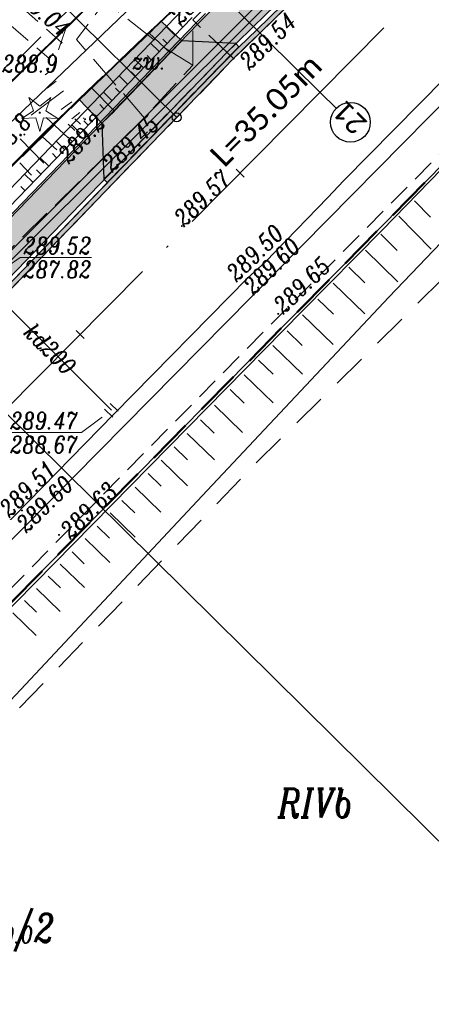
# Model space of a CAD drawing. Header units: metres. Extents: x -1 to 7476305, y 0 to 5497191.
# Tile 19 of 115: x 7474972 to 7474991, y 5496678 to 5496721. Entities that reach past the tile are written whole.
import ezdxf
from ezdxf.enums import TextEntityAlignment as Align

# ---------------------------------------------------------------- set-up
doc = ezdxf.new("R2010")
doc.units = ezdxf.units.M
for name, pattern in [('420-500', [1.5, 1, -0.5]), ('ACAD_ISO04W100', [30, 24, -3, 0, -3]), ('EGBO02-500', [2.5, 1.5, -1]), ('Krawedz', [0.75, 0.5, -0.25]), ('KTCR02-500', [1.5, 1, -0.5]), ('KTJZ01-500', [2, 1.5, -0.5])]:
    doc.linetypes.add(name, pattern=pattern)
for name, color, linetype, lineweight, true_color in [('BUBZ01_1', 7, 'Continuous', 5, 0x0a0909), ('EGBD03', 7, 'Continuous', 5, 0x0a0909), ('EGBK02', 7, 'Continuous', 5, 0x0a0909), ('EGBO02', 7, 'Continuous', 5, 0x0a0909), ('KTCR02', 7, 'Continuous', 5, 0x0a0909), ('KTJZ01', 7, 'Continuous', 5, 0x0a0909), ('KTKR01', 7, 'Continuous', 5, 0x0a0909), ('KTOK05_01', 7, 'Continuous', 5, 0x0a0909), ('OBOP01_01', 7, 'Continuous', 5, 0x0a0909), ('RTPW01', 7, 'Continuous', 5, 0x0a0909), ('RTPW02', 7, 'Continuous', 5, 0x0a0909), ('suepnn', 7, 'Continuous', 5, 0x0a0909), ('SUPG_01', 7, 'Continuous', 5, 0x0a0909), ('SUPK_01', 7, 'Continuous', 5, 0x0a0909), ('sutp', 7, 'Continuous', 5, 0x0a0909), ('SUUS05', 7, 'Continuous', 5, 0x0a0909), ('SUUS15_05_K', 7, 'Continuous', 5, 0x0a0909)]:
    doc.layers.add(name, color=color, linetype=linetype, lineweight=lineweight, true_color=true_color)
for name, color, linetype in [('C-DROGI-KORYTARZE', 7, 'Continuous'), ('C-DROGI-PRZEKROJE', 7, 'Continuous'), ('C-DROGI-SYTUACJA', 7, 'Continuous'), ('C-DROGI-SYTUACJA-ETYKIETY', 7, 'Continuous'), ('C-SIECI-RURY', 150, 'Continuous'), ('D_ naprawakonstrukcji', 7, 'Continuous'), ('D_Granice pasa drogowego', 30, '420-500'), ('d_gRANICE PODZIAŁOWE', 92, 'Continuous'), ('D_Grupa punktów', 7, 'Continuous'), ('D_Krawężnik zaniżony', 1, '420-500'), ('D_Linia charakterystyczna', 10, 'Continuous'), ('D_Pobocze zjazdu', 32, 'Continuous'), ('D_Skarpa przy palisadach', 7, 'Continuous'), ('D_Zjazdy', 5, 'Continuous'), ('D_Zjazdy za chodnikiem kruszywo', 41, 'Continuous'), ('S-5_wymiary', 6, 'Continuous')]:
    doc.layers.add(name, color=color, linetype=linetype)
for name, color, linetype, lineweight in [('S-1_proj_obnizenia', 7, 'Krawedz', 30), ('S-1_proj_obrzeze', 11, 'Continuous', 30), ('S-5_opis_poprzeczka', 7, 'Continuous', 25)]:
    doc.layers.add(name, color=color, linetype=linetype, lineweight=lineweight)
doc.styles.add('! rom po 1.8mm', font='calibri.ttf', dxfattribs={"height": 0.9})
doc.styles.add('KAMIL', font='calibri.ttf', dxfattribs={"height": 0.75})
doc.styles.add('romans_pochyl', font='calibri.ttf', dxfattribs={"height": 0.75})
doc.styles.add('Style-ITALIC_1250', font='ITALIC_1250.shx')
doc.linetypes.add('KTOK05_01-500', pattern='A,3.75,[13,dgnlstyle-rozp_2015.shx,S=0.002778,R=0,X=0,Y=0],3.75', length=7.5)
doc.dimstyles.new('! 500', dxfattribs={"dimscale": 5, "dimtxt": 0.9, "dimasz": 0.18, "dimexe": 0.08, "dimexo": 0.04, "dimgap": 0.07, "dimtad": 1, "dimzin": 1, "dimtxsty": '! rom po 1.8mm', "dimcen": 0.09, "dimclrd": 256, "dimclre": 256, "dimclrt": 256, "dimazin": 1, "dimtfac": 1, "dimtix": 1, "dimtmove": 1, "dimatfit": 1, "dimfxl": 0.2, "dimlwd": -1, "dimlwe": -1, "dimarcsym": 0})

# ---------------------------------------------------------------- blocks, each defined once
blk = doc.blocks.new('A$C3d0535fb')
at = {"lineweight": 30, "true_color": 0xffffff, "transparency": 33554687}
h = blk.add_hatch(color=7, dxfattribs=at)
h.dxf.hatch_style = 1
h.paths.add_polyline_path([(7474979.189, 5496717.107), (7474976.283, 5496714.099), (7474976.139, 5496714.237), (7474979.046, 5496717.247), (7474981.936, 5496720.218), (7474982.075, 5496720.073)])
at = {"layer": 'D_Pobocze zjazdu', "lineweight": 30, "transparency": 33554687}
h = blk.add_hatch(color=256, dxfattribs=at)
h.dxf.hatch_style = 1
h.paths.add_polyline_path([(7474978.66, 5496721.197), (7474978.118, 5496720.68), (7474979.184, 5496719.664), (7474979.043, 5496719.798), (7474979.558, 5496720.339)])
h.paths.add_polyline_path([(7474975.588, 5496718.266), (7474975.047, 5496717.749), (7474976.042, 5496716.711), (7474976.596, 5496717.241)])
at = {"layer": 'D_Zjazdy', "lineweight": 30, "true_color": 0xed1f24, "transparency": 33554687}
h = blk.add_hatch(color=240, dxfattribs=at)
h.dxf.hatch_style = 1
h.paths.add_polyline_path([(7474981.935, 5496720.216), (7474979.558, 5496720.339), (7474979.043, 5496719.798), (7474976.042, 5496716.711), (7474976.139, 5496714.237)])
at = {"layer": 'D_Zjazdy za chodnikiem kruszywo', "lineweight": 30, "transparency": 33554687}
h = blk.add_hatch(color=256, dxfattribs=at)
h.dxf.hatch_style = 1
h.paths.add_polyline_path([(7474965.816, 5496706.114), (7474968.281, 5496708.675), (7474967.089, 5496709.823), (7474964.615, 5496707.335)])
h.paths.add_polyline_path([(7474976.72, 5496717.115), (7474979.186, 5496719.662), (7474978.118, 5496720.68), (7474975.588, 5496718.266)])
at = {"color": 7, "lineweight": 30, "true_color": 0xffffff, "flags": 128}
for points, elevation in [([(7474981.936, 5496720.218), (7474982.075, 5496720.073)], -0.035), ([(7474976.139, 5496714.237), (7474976.283, 5496714.099)], 289.57)]:
    blk.add_lwpolyline(points, dxfattribs=dict(at, elevation=elevation))
at = {"layer": 'D_Krawężnik zaniżony', "lineweight": 30, "elevation": 289.57, "flags": 128}
for points in [[(7474976.139, 5496714.237), (7474979.046, 5496717.247), (7474981.932, 5496720.213)], [(7474976.283, 5496714.099), (7474979.189, 5496717.107), (7474982.075, 5496720.073)]]:
    blk.add_lwpolyline(points, dxfattribs=at)
at = {"layer": 'D_Pobocze zjazdu', "lineweight": 30, "elevation": -0.035, "flags": 128}
for points in [[(7474978.118, 5496720.68), (7474978.66, 5496721.197), (7474979.559, 5496720.336), (7474979.042, 5496719.8)], [(7474975.588, 5496718.266), (7474975.047, 5496717.749), (7474976.042, 5496716.709), (7474976.596, 5496717.241)]]:
    blk.add_lwpolyline(points, dxfattribs=at)
at = {"layer": 'D_Zjazdy', "color": 18, "lineweight": 30, "true_color": 0x000000, "elevation": -0.035, "flags": 128}
for points in [[(7474981.936, 5496720.218), (7474979.558, 5496720.339), (7474979.043, 5496719.798), (7474978.118, 5496720.68), (7474975.588, 5496718.266), (7474976.596, 5496717.241), (7474976.042, 5496716.711), (7474976.139, 5496714.237)], [(7474976.59, 5496717.241), (7474979.043, 5496719.798)]]:
    blk.add_lwpolyline(points, dxfattribs=at)
blk = doc.blocks.new('*D106')
at = {"layer": 'D_Skarpa przy palisadach', "transparency": 16777216}
for p, q in [((7474959.174, 5496748.958), (7474914.873, 5496704.329)), ((7474983.836, 5496724.604), (7474959.209, 5496749.05)), ((7474939.408, 5496679.847), (7474914.781, 5496704.293))]:
    blk.add_line(p, q, dxfattribs=at)
at = {"layer": 'D_Skarpa przy palisadach', "lineweight": 30, "transparency": 16777216}
for points in [[(7474959.163, 5496748.969), (7474959.185, 5496748.947), (7474959.237, 5496749.022)], [(7474914.862, 5496704.339), (7474914.884, 5496704.318), (7474914.81, 5496704.265)]]:
    blk.add_solid(points, dxfattribs=at)
at = {"layer": 'Defpoints', "color": 0, "lineweight": 30, "transparency": 16777216}
for p in [(7474983.85, 5496724.59), (7474914.81, 5496704.265), (7474939.423, 5496679.833)]:
    blk.add_point(p, dxfattribs=at)
at = {"layer": 'D_Skarpa przy palisadach', "lineweight": 30, "transparency": 16777216, "insert": (7474936.028, 5496727.632), "char_height": 0.9, "attachment_point": 5, "rotation": 45.2116, "style": '! rom po 1.8mm'}
blk.add_mtext('Miejsce do wymijania sie osób ze szczególnymi potrzebami\\Pdł. 63,06m', dxfattribs=at)
blk = doc.blocks.new('RTPW02')
at = {"layer": 'RTPW02', "linetype": 'Continuous', "lineweight": 13, "true_color": 0x0a0909}
h = blk.add_hatch(color=18, dxfattribs=at)
edge = h.paths.add_edge_path()
edge.add_arc((0, 0), 0.045, 0, 360)
blk = doc.blocks.new('RTPW01')
at = {"layer": 'RTPW01', "linetype": 'Continuous', "lineweight": 13, "true_color": 0x0a0909}
h = blk.add_hatch(color=18, dxfattribs=at)
edge = h.paths.add_edge_path()
edge.add_arc((0, 0), 0.045, 0, 360)
blk = doc.blocks.new('MDCP_klauzula')
at = {"layer": 'OBOP01_01', "linetype": 'Continuous', "lineweight": 13}
h = blk.add_hatch(color=252, dxfattribs=at)
edge = h.paths.add_edge_path()
edge.add_arc((7474973.313, 5496717.167), 0.05, 0, 360)
at = {"layer": 'BUBZ01_1', "color": 252, "linetype": 'Continuous', "lineweight": 18}
for p, q in [((7474973.544, 5496718.833), (7474973.722, 5496718.968)), ((7474973.638, 5496718.246), (7474974.039, 5496718.55)), ((7474972.929, 5496717.052), (7474974.356, 5496718.131)), ((7474974.254, 5496717.302), (7474974.718, 5496717.653)), ((7474973.591, 5496716.961), (7474974.557, 5496716.067)), ((7474974.723, 5496716.905), (7474975.08, 5496717.175)), ((7474974.849, 5496716.899), (7474975.106, 5496716.66)), ((7474975.225, 5496716.909), (7474975.261, 5496716.936)), ((7474974.567, 5496716.659), (7474974.857, 5496716.391)), ((7474972.449, 5496716.016), (7474973.492, 5496714.944)), ((7474973.431, 5496716.108), (7474974.058, 5496715.528)), ((7474972.44, 5496714.955), (7474972.957, 5496714.424)), ((7474990.502, 5496712.574), (7474989.798, 5496713.293)), ((7474990.529, 5496711.16), (7474989.104, 5496712.613)), ((7474989.043, 5496711.107), (7474988.317, 5496711.813)), ((7474989.07, 5496709.723), (7474987.638, 5496711.114)), ((7474987.611, 5496709.676), (7474986.906, 5496710.361)), ((7474987.617, 5496708.312), (7474986.227, 5496709.662)), ((7474986.232, 5496708.298), (7474985.548, 5496708.963)), ((7474986.217, 5496706.954), (7474984.869, 5496708.264)), ((7474984.854, 5496706.92), (7474984.19, 5496707.565)), ((7474984.872, 5496705.648), (7474983.563, 5496706.92)), ((7474983.581, 5496705.648), (7474982.936, 5496706.274)), ((7474983.58, 5496704.395), (7474982.309, 5496705.629)), ((7474982.308, 5496704.376), (7474981.683, 5496704.984)), ((7474982.235, 5496703.089), (7474981.003, 5496704.285)), ((7474980.983, 5496703.051), (7474980.377, 5496703.64)), ((7474980.997, 5496701.887), (7474979.802, 5496703.048)), ((7474979.816, 5496701.885), (7474979.227, 5496702.457)), ((7474979.813, 5496700.738), (7474978.653, 5496701.865)), ((7474978.649, 5496700.719), (7474978.078, 5496701.274)), ((7474978.634, 5496699.584), (7474977.504, 5496700.682)), ((7474977.489, 5496699.547), (7474976.929, 5496700.091)), ((7474977.516, 5496698.475), (7474976.407, 5496699.553)), ((7474976.381, 5496698.428), (7474975.832, 5496698.961)), ((7474976.399, 5496697.366), (7474975.31, 5496698.424)), ((7474975.274, 5496697.308), (7474974.735, 5496697.832)), ((7474975.281, 5496696.257), (7474974.213, 5496697.294)), ((7474974.219, 5496696.243), (7474973.69, 5496696.757)), ((7474974.216, 5496695.201), (7474973.168, 5496696.219)), ((7474973.165, 5496695.177), (7474972.645, 5496695.681)), ((7474973.151, 5496694.144), (7474972.123, 5496695.143))]:
    blk.add_line(p, q, dxfattribs=at)
at = {"layer": 'KTCR02', "color": 252, "linetype": 'KTCR02-500', "lineweight": 18, "flags": 128}
blk.add_lwpolyline([(7474913.55, 5496637.81), (7474921.76, 5496645.48), (7474928.68, 5496652.11), (7474934.7, 5496658.05), (7474941.22, 5496664.66), (7474945.33, 5496668.9), (7474948.75, 5496672.4), (7474955.06, 5496678.86), (7474964.24, 5496688.23), (7474969.27, 5496693.39), (7474978.01, 5496702.3), (7474984.64, 5496709.01), (7474993.79, 5496718.24), (7475004.32, 5496728.87), (7475009.22, 5496733.91), (7475014.25, 5496738.52), (7475019.49, 5496743.5), (7475024.78, 5496748.31), (7475028.23, 5496751.35), (7475034.3, 5496756.47), (7475037.66, 5496759.28), (7475043.92, 5496764.46), (7475050.39, 5496770.09), (7475051.89, 5496771.34), (7475055.205, 5496773.935), (7475056.84, 5496775.15), (7475062.31, 5496779.34), (7475067.09, 5496782.88), (7475068.06, 5496783.57), (7475070.91, 5496785.82), (7475085.65, 5496796.94), (7475089.21, 5496799.59), (7475097.78, 5496806.09), (7475103.42, 5496810.37), (7475103.6, 5496810.39), (7475106.47, 5496812.66), (7475107.32, 5496813.37), (7475108.08, 5496813.98), (7475112.92, 5496817.75)], dxfattribs=at)
blk.add_lwpolyline([(7474963.411, 5496729.699), (7474969.489, 5496724.53), (7474974.274, 5496720.253), (7474973.728, 5496719.557), (7474968.799, 5496723.8), (7474962.776, 5496728.88), (7474963.411, 5496729.699)], close=True, dxfattribs=at)
at = {"layer": 'KTJZ01', "color": 252, "linetype": 'KTJZ01-500', "lineweight": 18}
for p, q in [((7474980.04, 5496719.268), (7474980.042, 5496721.254)), ((7474977.919, 5496716.932), (7474968.597, 5496707.816))]:
    blk.add_line(p, q, dxfattribs=at)
at = {"layer": 'KTJZ01', "color": 252, "linetype": 'KTJZ01-500', "lineweight": 18, "flags": 128}
for points in [[(7474940.948, 5496678.227), (7474942.744, 5496679.768), (7474947.468, 5496684.472), (7474951.738, 5496688.783), (7474958.027, 5496695.193), (7474962.097, 5496699.235), (7474965.673, 5496702.794), (7474969.754, 5496707.034), (7474981.843, 5496719.552), (7474986.871, 5496724.456), (7474990.284, 5496728.016), (7474993.046, 5496730.57), (7474995.803, 5496733.399), (7474999.755, 5496737.308), (7475005.043, 5496742.399), (7475009.082, 5496746.263), (7475016.386, 5496752.922), (7475018.661, 5496754.834), (7475020.089, 5496756.127), (7475022.831, 5496758.571), (7475025.815, 5496761.182), (7475031.927, 5496766.616), (7475037.923, 5496771.877), (7475045.276, 5496778.075), (7475048.776, 5496780.871), (7475053.275, 5496784.409), (7475057.865, 5496787.982), (7475065.68, 5496793.821), (7475071.675, 5496798.251), (7475080.197, 5496804.617), (7475085.951, 5496808.863), (7475092.068, 5496813.415), (7475094.463, 5496815.318), (7475099.029, 5496818.877), (7475104.515, 5496823.229), (7475105.014, 5496823.868), (7475110.261, 5496828.106), (7475116.671, 5496833.487), (7475121.299, 5496837.758), (7475127.388, 5496843.57), (7475133.626, 5496849.85), (7475138.23, 5496854.845), (7475143.855, 5496861.074), (7475148.205, 5496866.026), (7475154.747, 5496873.863), (7475160.368, 5496880.935), (7475164.02, 5496885.897), (7475167.465, 5496890.774), (7475169.395, 5496893.556), (7475177.645, 5496905.781), (7475183.716, 5496915.79), (7475187.356, 5496922.37), (7475191.312, 5496929.431), (7475194.505, 5496935.684), (7475198.366, 5496943.242), (7475201.584, 5496949.716), (7475204.91, 5496956.567), (7475209.898, 5496967.043), (7475214.268, 5496976.102), (7475219.085, 5496986.161), (7475221.068, 5496990.37), (7475223.563, 5496995.716), (7475227.167, 5497003.081), (7475229.52, 5497008.043), (7475233.202, 5497015.17), (7475236.644, 5497022.005), (7475242.538, 5497033.041), (7475245.538, 5497037.898), (7475247.914, 5497042.007), (7475248.707, 5497043.191), (7475252.159, 5497048.588), (7475253.518, 5497050.557), (7475256.496, 5497054.779), (7475262.407, 5497062.145), (7475264.477, 5497064.71), (7475272.511, 5497072.714), (7475276.959, 5497077.087), (7475283.019, 5497082.422), (7475288.616, 5497087.275), (7475294.096, 5497092.097)], [(7474981.843, 5496719.552), (7474980.042, 5496721.254), (7474982.352, 5496723.558), (7474979.232, 5496729.265)]]:
    blk.add_lwpolyline(points, dxfattribs=at)
blk.add_lwpolyline([(7474980.04, 5496719.268), (7474978.729, 5496720.073), (7474976.188, 5496722.06), (7474974.934, 5496720.385), (7474977.919, 5496716.932), (7474980.04, 5496719.268)], close=True, dxfattribs=at)
at = {"layer": 'KTKR01', "color": 252, "linetype": 'Continuous', "lineweight": 18, "flags": 128}
blk.add_lwpolyline([(7474948.04, 5496674.72), (7474953.64, 5496680.5), (7474962.78, 5496689.8), (7474963.5, 5496690.53), (7474967.01, 5496694.09), (7474967.72, 5496694.84), (7474976.59, 5496703.9), (7474982.46, 5496709.89), (7474983.23, 5496710.58), (7474985.98, 5496713.43), (7474986.69, 5496714.18), (7474992.23, 5496719.8), (7475002.96, 5496730.56), (7475003.65, 5496731.27), (7475006.55, 5496734.1), (7475007.97, 5496735.48), (7475012.84, 5496740.18), (7475018.16, 5496745.16), (7475023.36, 5496749.9), (7475026.84, 5496752.99)], dxfattribs=at)
at = {"layer": 'OBOP01_01', "color": 252, "linetype": 'Continuous', "lineweight": 13, "flags": 128}
blk.add_lwpolyline([(7474973.313, 5496716.338), (7474973.146, 5496716.937), (7474972.525, 5496716.911), (7474973.042, 5496717.255), (7474972.826, 5496717.838), (7474973.313, 5496717.452), (7474973.8, 5496717.838), (7474973.584, 5496717.255), (7474974.101, 5496716.911), (7474973.48, 5496716.937), (7474973.313, 5496716.338)], close=True, dxfattribs=at)
at = {"layer": 'sutp', "color": 30, "linetype": 'Continuous', "lineweight": 13, "true_color": 0xff9100}
blk.add_line((7474974.46, 5496720.88), (7474974.136, 5496719.934), dxfattribs=at)
at = {"layer": 'sutp', "color": 30, "linetype": 'Continuous', "lineweight": 13, "true_color": 0xff9100, "flags": 128}
blk.add_lwpolyline([(7474960.912, 5496707.559), (7474991.547, 5496737.68), (7475024.373, 5496769.616)], dxfattribs=at)
at = {"layer": 'SUUS05', "color": 252, "linetype": 'Continuous', "lineweight": 18, "flags": 128}
blk.add_lwpolyline([(7474976.465, 5496704.066), (7474975.152, 5496703.078), (7474975.002, 5496703.078)], dxfattribs=at)
at = {"layer": 'SUUS15_05_K', "color": 252, "linetype": 'Continuous', "lineweight": 18, "flags": 128}
blk.add_lwpolyline([(7474970.81, 5496709.64), (7474972.453, 5496710.79), (7474972.603, 5496710.79)], dxfattribs=at)
at = {"layer": 'RTPW01', "color": 252, "linetype": 'Continuous', "lineweight": 18}
for p in [(7474973.632, 5496719.088), (7474975.306, 5496716.876), (7474972.637, 5496716.206)]:
    blk.add_blockref('RTPW01', p, dxfattribs=at)
at = {"layer": 'RTPW02', "color": 252, "linetype": 'Continuous', "lineweight": 18}
for p in [(7474974.274, 5496720.253), (7474981.843, 5496719.552), (7474977.919, 5496716.932), (7474979.563, 5496712.175), (7474982.107, 5496709.894), (7474982.375, 5496709.683), (7474983.801, 5496708.309), (7474972.533, 5496699.649), (7474974.16, 5496698.576)]:
    blk.add_blockref('RTPW02', p, dxfattribs=at)
at = {"layer": 'EGBD03', "color": 96, "linetype": 'Continuous', "lineweight": 30, "style": 'Style-ITALIC_1250', "width": 0.8}
blk.add_text('1141/2', height=1.25, dxfattribs=at).set_placement((7474968.528, 5496680.644))
at = {"layer": 'EGBK02', "color": 252, "linetype": 'Continuous', "lineweight": 18, "style": 'Style-ITALIC_1250', "width": 0.8}
blk.add_text('RIVb', height=1.25, dxfattribs=at).set_placement((7474983.788, 5496686.137))
at = {"layer": 'KTJZ01', "color": 252, "linetype": 'Continuous', "lineweight": 18, "style": 'Style-ITALIC_1250', "width": 0.8}
blk.add_text('zw.', height=0.75, dxfattribs=at).set_placement((7474977.347, 5496719.079))
at = {"layer": 'RTPW01', "color": 252, "linetype": 'Continuous', "lineweight": 18, "style": 'Style-ITALIC_1250', "width": 0.8}
for s, p in [('289.3', (7474979.513, 5496721.009)), ('288.8', (7474971.343, 5496714.915)), ('289.2', (7474974.601, 5496714.886))]:
    blk.add_text(s, height=0.75, rotation=47.2238, dxfattribs=at).set_placement(p)
for s, p in [('288.9', (7474971.663, 5496718.946)), ('289.0', (7474970.581, 5496680.592))]:
    blk.add_text(s, height=0.75, dxfattribs=at).set_placement(p)
at = {"layer": 'RTPW02', "color": 252, "linetype": 'Continuous', "lineweight": 18, "style": 'Style-ITALIC_1250', "width": 0.8}
for s, rotation, p in [('289.04', 319.6207, (7474971.981, 5496722.396)), ('289.54', 44.2847, (7474982.539, 5496719.015)), ('289.45', 44.2847, (7474976.503, 5496714.518)), ('289.57', 44.2847, (7474979.659, 5496712.103)), ('289.50', 44.2847, (7474981.972, 5496709.687)), ('289.60', 44.2847, (7474982.713, 5496709.105)), ('289.65', 44.2847, (7474984.037, 5496708.261)), ('289.51', 44.2847, (7474971.983, 5496699.315)), ('289.60', 44.2847, (7474972.725, 5496698.631)), ('289.63', 44.2847, (7474974.66, 5496698.355))]:
    blk.add_text(s, height=0.75, rotation=rotation, dxfattribs=at).set_placement(p)
at = {"layer": 'SUPK_01', "color": 36, "linetype": 'Continuous', "lineweight": 13, "true_color": 0x803300, "style": 'Style-ITALIC_1250', "width": 0.8}
blk.add_text('kd200', height=0.75, rotation=315.0176, dxfattribs=at).set_placement((7474973.766, 5496706.764), align=Align.MIDDLE_CENTER)
at = {"layer": 'SUUS05', "color": 252, "linetype": 'Continuous', "lineweight": 18, "style": 'Style-ITALIC_1250', "width": 0.8}
blk.add_text('%%u289.47%%U', height=0.75, dxfattribs=at).set_placement((7474975.002, 5496703.228), align=Align.RIGHT)
blk.add_text('%%o288.67%%O', height=0.75, dxfattribs=at).set_placement((7474975.002, 5496702.928), align=Align.TOP_RIGHT)
at = {"layer": 'SUUS15_05_K', "color": 36, "linetype": 'Continuous', "lineweight": 13, "true_color": 0x803300, "style": 'Style-ITALIC_1250', "width": 0.8}
blk.add_text('%%u289.52%%U', height=0.75, dxfattribs=at).set_placement((7474972.603, 5496710.94))
blk.add_text('%%o287.82%%O', height=0.75, dxfattribs=at).set_placement((7474972.603, 5496710.64), align=Align.TOP_LEFT)
at = {"color": 252, "linetype": 'Continuous', "lineweight": 13}
blk.add_wipeout([(7474976.302, 5496703.531), (7474976.991, 5496704.256), (7474976.628, 5496704.601), (7474975.939, 5496703.876)], dxfattribs=at).dxf.layer = 'SUUS05'
at = {"layer": 'd_gRANICE PODZIAŁOWE', "color": 96, "lineweight": 30, "flags": 128}
blk.add_lwpolyline([(7474994.101, 5496717.997), (7474957.321, 5496680.639), (7474946.403, 5496669.549), (7474933.824, 5496656.773), (7474928.905, 5496651.777), (7474914.804, 5496638.74)], dxfattribs=at)
at = {"layer": 'EGBD03', "color": 96, "linetype": 'Continuous', "lineweight": 30}
blk.add_line((7474992.793, 5496719.375), (7474956.038, 5496682.115), dxfattribs=at)
at = {"layer": 'EGBD03', "color": 96, "linetype": 'Continuous', "lineweight": 30, "flags": 128}
for points in [[(7474993.36, 5496735.227), (7474973.585, 5496716.354), (7474940.056, 5496682.642), (7474905.9, 5496652.407), (7474901.86, 5496653.48)], [(7474901.86, 5496653.48), (7474904.993, 5496655.483), (7474942.021, 5496687.069), (7474947.656, 5496692.988), (7474962.536, 5496707.652), (7474977.8, 5496722.29)]]:
    blk.add_lwpolyline(points, dxfattribs=at)
at = {"layer": 'EGBO02', "color": 252, "linetype": 'EGBO02-500', "lineweight": 18, "flags": 128}
for points in [[(7474912.596, 5496658.952), (7474940.276, 5496686.459), (7474968.571, 5496715.765), (7474999.422, 5496746.255), (7475028.237, 5496772.674), (7475043.438, 5496787.327), (7475072.159, 5496810.289), (7475094.114, 5496826.623), (7475118.388, 5496845.324), (7475126.952, 5496853.278), (7475138.024, 5496865.445)], [(7474926.693, 5496644.766), (7474954.52, 5496672.419), (7474982.797, 5496701.705), (7475013.214, 5496731.767), (7475041.938, 5496758.101), (7475056.651, 5496772.284), (7475084.376, 5496794.45), (7475106.187, 5496810.677), (7475131.323, 5496830.043), (7475141.178, 5496839.195), (7475152.816, 5496851.985)]]:
    blk.add_lwpolyline(points, dxfattribs=at)
at = {"layer": 'KTOK05_01', "color": 252, "linetype": 'KTOK05_01-500', "lineweight": 18, "flags": 128}
blk.add_lwpolyline([(7475013.88, 5496698.73), (7474994.157, 5496717.942), (7474988.374, 5496711.995), (7474984.878, 5496708.45), (7474969.735, 5496693.052)], dxfattribs=at)
at = {"layer": 'suepnn', "color": 1, "linetype": 'Continuous', "lineweight": 13, "true_color": 0xfa0000, "flags": 128}
blk.add_lwpolyline([(7474928.265, 5496675.305), (7474960.812, 5496707.539), (7474991.547, 5496737.68)], dxfattribs=at)
at = {"layer": 'SUPG_01', "color": 52, "linetype": 'Continuous', "lineweight": 13, "true_color": 0xbebf00, "flags": 128}
blk.add_lwpolyline([(7474958.86, 5496677.532), (7474964, 5496682.82), (7474972.257, 5496691.527), (7474980.453, 5496700.293), (7474988.669, 5496709.039), (7474996.24, 5496716.96), (7475004.715, 5496725.455), (7475013.364, 5496733.774), (7475021.968, 5496742.138), (7475030.384, 5496750.693), (7475033.36, 5496753.37), (7475042.275, 5496761.403), (7475051.432, 5496769.158), (7475052.628, 5496770.178), (7475056.504, 5496773.483), (7475060.563, 5496776.944), (7475070.432, 5496783.771), (7475080.096, 5496790.885), (7475089.7, 5496798.08), (7475099.183, 5496805.433), (7475108.913, 5496812.456), (7475118.151, 5496820.115), (7475121.945, 5496823.675), (7475122.42, 5496824.12)], dxfattribs=at)
at = {"layer": 'SUPK_01', "color": 36, "linetype": 'Continuous', "lineweight": 13, "true_color": 0x803300}
blk.add_line((7474976.465, 5496704.066), (7474971.073, 5496709.455), dxfattribs=at)
at = {"layer": 'SUUS05', "color": 252, "linetype": 'Continuous', "lineweight": 13}
for p, q in [((7474976.404, 5496704.365), (7474976.767, 5496704.021)), ((7474976.526, 5496703.767), (7474976.163, 5496704.111))]:
    blk.add_line(p, q, dxfattribs=at)
blk = doc.blocks.new('okrag')
at = {"color": 0}
blk.add_circle((0, 0), 0.5, dxfattribs=at)
blk = doc.blocks.new('*U234', base_point=(7474979.339, 5496716.959))
at = {"lineweight": -2, "xscale": 0.4, "yscale": 0.4, "zscale": 0.4}
blk.add_blockref('okrag', (7474979.339, 5496716.959), dxfattribs=at)
blk = doc.blocks.new('AeccTickLine')
at = {"color": 0, "linetype": 'ByBlock', "lineweight": -2}
blk.add_line((0, 1), (0, -1), dxfattribs=at)
blk = doc.blocks.new('kolo')
at = {"layer": 'S-5_wymiary'}
blk.add_circle((-0.91, 0), 0.91, dxfattribs=at)

msp = doc.modelspace()

# ---------------------------------------------------------------- linework, layer by layer
at = {"layer": 'D_ naprawakonstrukcji', "color": 18, "lineweight": 30, "true_color": 0x000000, "flags": 128}
msp.add_lwpolyline([(7475032.26, 5496770.67), (7475010.572, 5496750.962), (7475002.025, 5496743.148), (7474993.311, 5496735.182), (7474991.33, 5496733.29), (7474987.11, 5496729.262), (7474981.728, 5496724.125), (7474978.688, 5496721.224), (7474975.041, 5496717.744), (7474967.615, 5496710.352), (7474955.357, 5496698.026), (7474948.808, 5496691.442), (7474943.173, 5496685.776), (7474941.426, 5496684.019), (7474940.056, 5496682.642), (7474939.655, 5496682.287), (7474931.483, 5496675.053)], dxfattribs=at)
at = {"layer": 'D_Granice pasa drogowego', "lineweight": 50, "ltscale": 2, "flags": 128}
msp.add_lwpolyline([(7474871.194, 5496602.021), (7474875.844, 5496605.985), (7474886.51, 5496614.328), (7474893.187, 5496619.551), (7474906.364, 5496629.859), (7474908.002, 5496630.38), (7474914.804, 5496638.74), (7474928.905, 5496651.777), (7474946.406, 5496669.552), (7474957.321, 5496680.639), (7474994.148, 5496718.045), (7475014.642, 5496738.841), (7475028.014, 5496750.844), (7475033.755, 5496755.998), (7475037.841, 5496759.479), (7475046.672, 5496767.002), (7475050.423, 5496770.198), (7475056.626, 5496775.2), (7475065.197, 5496781.478), (7475069.506, 5496784.668), (7475083.953, 5496795.64), (7475091.313, 5496801.229), (7475097.69, 5496806.073), (7475103.398, 5496810.407), (7475110.576, 5496816.081), (7475114.68, 5496819.326), (7475120.064, 5496824.042), (7475130.991, 5496833.37), (7475144.36, 5496846.35), (7475159.914, 5496864.742), (7475165.321, 5496871.433), (7475168.549, 5496875.377), (7475175.09, 5496884.328), (7475189.457, 5496903.989), (7475193.179, 5496911.075), (7475198.108, 5496920.456), (7475202.904, 5496929.586), (7475209.984, 5496944.676), (7475224.229, 5496974.661), (7475228.871, 5496985.456), (7475234.774, 5496999.181), (7475235.211, 5497000), (7475244.883, 5497018.143), (7475247.158, 5497021.622), (7475253.509, 5497032.362), (7475263.655, 5497046.357), (7475275.03, 5497059.7), (7475278.404, 5497063.267), (7475280.249, 5497065.127), (7475283.737, 5497068.192), (7475289.77, 5497074.68), (7475292.049, 5497076.649), (7475298.288, 5497082.039), (7475318.081, 5497097.784), (7475318.6, 5497101.12), (7475308.342, 5497109.277), (7475299.764, 5497105.915), (7475300.031, 5497102.685), (7475290.434, 5497094.878), (7475285.765, 5497091.08), (7475277.631, 5497083.259), (7475263.588, 5497069.572), (7475259.571, 5497065.54), (7475255.16, 5497060.7), (7475248.447, 5497051.193), (7475241.071, 5497040.575), (7475236.851, 5497034.5), (7475232.87, 5497026.192), (7475228.603, 5497017.286), (7475222.129, 5497003.773), (7475221.6, 5497002.67), (7475223.058, 5497002.07), (7475222.491, 5496999.056), (7475222.104, 5496998.239), (7475217.488, 5496988.479), (7475214.662, 5496982.503), (7475211.997, 5496976.871), (7475210.402, 5496973.497), (7475207.108, 5496966.534), (7475200.594, 5496952.761), (7475195.041, 5496942.357), (7475186.706, 5496926.741), (7475181.863, 5496917.665), (7475180.812, 5496915.697), (7475174.258, 5496906.159), (7475161.354, 5496887.311), (7475156.287, 5496881.059), (7475137.148, 5496857.357), (7475129.378, 5496848.794), (7475126.377, 5496845.473), (7475122.357, 5496841.906), (7475113.346, 5496833.897), (7475108.201, 5496829.327), (7475103.572, 5496825.562), (7475101.251, 5496823.675), (7475097.151, 5496820.343), (7475092.412, 5496817.061), (7475083.189, 5496810.712), (7475063.35, 5496796.429), (7475055.25, 5496790.597), (7475035.25, 5496773.04), (7475032.26, 5496770.67), (7475010.572, 5496750.962), (7475002.025, 5496743.148), (7474993.311, 5496735.182), (7474991.33, 5496733.29), (7474987.11, 5496729.262), (7474981.728, 5496724.125), (7474978.688, 5496721.224), (7474975.041, 5496717.744), (7474967.615, 5496710.352), (7474955.357, 5496698.026), (7474948.808, 5496691.442), (7474943.173, 5496685.776), (7474941.426, 5496684.019), (7474940.056, 5496682.642), (7474939.655, 5496682.287), (7474931.483, 5496675.053), (7474923.147, 5496667.674), (7474919.881, 5496664.783), (7474908.976, 5496655.13), (7474905.9, 5496652.407), (7474901.86, 5496653.48)], dxfattribs=at)
at = {"layer": 'D_Krawężnik zaniżony', "lineweight": 30, "elevation": 289.57, "flags": 128}
msp.add_lwpolyline([(7474976.281, 5496714.081), (7474979.187, 5496717.09), (7474982.074, 5496720.056)], dxfattribs=at)

# ---------------------------------------------------------------- block references
msp.add_blockref('A$C3d0535fb', (0, 0))

# ---------------------------------------------------------------- dimensions: what is measured, and where the dimension line sits
at = {"layer": 'D_Skarpa przy palisadach', "color": 18, "lineweight": 30, "true_color": 0x000000}
dim = msp.add_aligned_dim(p1=(7474983.85, 5496724.59), p2=(7474939.423, 5496679.833), distance=-34.68, text='Miejsce do wymijania sie osób ze szczególnymi potrzebami\\Pdł. <>m', dimstyle='! 500', override={"dimscale": 0.5}, dxfattribs=at)
dim.commit()
dim.dimension.update_dxf_attribs({"geometry": '*D106', "text_midpoint": (7474936.028, 5496727.632)})

# ---------------------------------------------------------------- next in the draw order: block references
at = {"layer": 'RTPW01', "color": 18, "lineweight": 30, "true_color": 0x000000}
msp.add_blockref('MDCP_klauzula', (0, 0), dxfattribs=at)

# ---------------------------------------------------------------- next in the draw order: hatches: boundary and pattern name
at = {"layer": 'C-DROGI-KORYTARZE', "linetype": 'Continuous', "lineweight": -3, "true_color": 0xfeeab9}
msp.add_hatch(color=254, dxfattribs=at).paths.add_polyline_path([(7474987.893, 5496726.1), (7474986.594, 5496724.745), (7474986.587, 5496724.737), (7474982.719, 5496720.965), (7474981.942, 5496720.207), (7474981.569, 5496719.843), (7474981.559, 5496719.833), (7474969.47, 5496707.315), (7474969.46, 5496707.305), (7474968.958, 5496706.783), (7474965.395, 5496703.081), (7474965.388, 5496703.075), (7474965.314, 5496702.998), (7474964.535, 5496702.226), (7474961.833, 5496699.537), (7474961.812, 5496699.516), (7474957.756, 5496695.487), (7474957.742, 5496695.474), (7474951.461, 5496689.072), (7474951.453, 5496689.064), (7474947.691, 5496685.266), (7474947.199, 5496684.768), (7474947.183, 5496684.753), (7474946.917, 5496684.488), (7474944.123, 5496681.706), (7474944.078, 5496681.66), (7474942.474, 5496680.063), (7474942.466, 5496680.056), (7474942.049, 5496679.698), (7474942.046, 5496679.696), (7474940.707, 5496678.547), (7474939.491, 5496679.875), (7474940.83, 5496681.024), (7474940.832, 5496681.026), (7474941.249, 5496681.384), (7474941.257, 5496681.391), (7474942.858, 5496682.986), (7474945.634, 5496685.75), (7474945.9, 5496686.015), (7474945.916, 5496686.031), (7474946.408, 5496686.528), (7474950.17, 5496690.326), (7474950.178, 5496690.334), (7474956.459, 5496696.736), (7474956.472, 5496696.749), (7474960.529, 5496700.778), (7474960.55, 5496700.799), (7474963.252, 5496703.488), (7474964.031, 5496704.26), (7474964.105, 5496704.337), (7474964.112, 5496704.344), (7474967.679, 5496708.05), (7474968.181, 5496708.571), (7474968.191, 5496708.582), (7474980.28, 5496721.1), (7474980.29, 5496721.11), (7474980.663, 5496721.474), (7474981.44, 5496722.232), (7474985.308, 5496726.004), (7474985.315, 5496726.012), (7474986.615, 5496727.367), (7474987.893, 5496726.1)], flags=0)
at = {"layer": 'C-DROGI-PRZEKROJE', "linetype": 'Continuous', "lineweight": -3}
msp.add_hatch(color=5, dxfattribs=at).paths.add_polyline_path([(7474988.178, 5496725.819), (7474986.878, 5496724.463), (7474986.871, 5496724.456), (7474983.003, 5496720.683), (7474982.226, 5496719.926), (7474981.853, 5496719.562), (7474981.843, 5496719.552), (7474969.754, 5496707.034), (7474969.744, 5496707.023), (7474969.242, 5496706.502), (7474965.68, 5496702.801), (7474965.673, 5496702.794), (7474965.6, 5496702.718), (7474964.821, 5496701.946), (7474962.118, 5496699.256), (7474962.097, 5496699.235), (7474958.041, 5496695.207), (7474958.027, 5496695.193), (7474951.746, 5496688.791), (7474951.738, 5496688.783), (7474947.976, 5496684.985), (7474947.484, 5496684.488), (7474947.468, 5496684.472), (7474947.202, 5496684.208), (7474944.408, 5496681.425), (7474944.348, 5496681.365), (7474942.744, 5496679.768), (7474942.737, 5496679.761), (7474942.319, 5496679.403), (7474942.317, 5496679.401), (7474940.978, 5496678.252), (7474940.842, 5496678.4), (7474942.181, 5496679.549), (7474942.184, 5496679.551), (7474942.601, 5496679.908), (7474942.609, 5496679.916), (7474944.213, 5496681.513), (7474944.266, 5496681.566), (7474947.06, 5496684.348), (7474947.325, 5496684.613), (7474947.341, 5496684.628), (7474947.833, 5496685.126), (7474951.595, 5496688.924), (7474951.604, 5496688.932), (7474957.884, 5496695.334), (7474957.898, 5496695.347), (7474961.954, 5496699.376), (7474961.975, 5496699.397), (7474964.678, 5496702.086), (7474965.457, 5496702.858), (7474965.53, 5496702.935), (7474965.537, 5496702.941), (7474969.099, 5496706.643), (7474969.601, 5496707.164), (7474969.612, 5496707.175), (7474981.701, 5496719.693), (7474981.71, 5496719.703), (7474982.084, 5496720.067), (7474982.861, 5496720.824), (7474986.729, 5496724.597), (7474986.736, 5496724.604), (7474988.035, 5496725.96), (7474988.178, 5496725.819)], flags=0)

# ---------------------------------------------------------------- next in the draw order: linework, layer by layer
at = {"layer": 'C-DROGI-KORYTARZE', "color": 34, "linetype": 'Continuous', "lineweight": 15}
for p, q in [((7474979.261, 5496720.577, 289.679), (7474978.884, 5496720.951, 289.325)), ((7474979.608, 5496720.937, 289.68), (7474979.419, 5496721.124, 289.503)), ((7474978.914, 5496720.218, 289.678), (7474978.725, 5496720.404, 289.501)), ((7474978.566, 5496719.858, 289.676), (7474978.19, 5496720.231, 289.323)), ((7474977.872, 5496719.139, 289.673), (7474977.497, 5496719.51, 289.322)), ((7474978.219, 5496719.498, 289.675), (7474978.031, 5496719.684, 289.499)), ((7474977.177, 5496718.419, 289.671), (7474976.803, 5496718.79, 289.32)), ((7474977.524, 5496718.779, 289.672), (7474977.337, 5496718.964, 289.496)), ((7474976.83, 5496718.06, 289.669), (7474976.643, 5496718.245, 289.494)), ((7474976.482, 5496717.7, 289.668), (7474976.11, 5496718.069, 289.318)), ((7474975.788, 5496716.981, 289.665), (7474975.416, 5496717.349, 289.317)), ((7474976.135, 5496717.34, 289.667), (7474975.949, 5496717.525, 289.492)), ((7474975.093, 5496716.261, 289.662), (7474974.723, 5496716.628, 289.315)), ((7474975.44, 5496716.621, 289.664), (7474975.255, 5496716.805, 289.49)), ((7474974.746, 5496715.902, 289.661), (7474974.561, 5496716.085, 289.488)), ((7474974.398, 5496715.542, 289.66), (7474974.029, 5496715.908, 289.314)), ((7474973.704, 5496714.823, 289.657), (7474973.336, 5496715.187, 289.312)), ((7474974.051, 5496715.182, 289.658), (7474973.867, 5496715.365, 289.485)), ((7474973.009, 5496714.103, 289.654), (7474972.642, 5496714.466, 289.31)), ((7474973.356, 5496714.463, 289.656), (7474973.173, 5496714.645, 289.483)), ((7474972.662, 5496713.744, 289.653), (7474972.479, 5496713.925, 289.481))]:
    msp.add_line(p, q, dxfattribs=at)
at = {"layer": 'C-DROGI-KORYTARZE', "color": 32, "linetype": 'Continuous', "lineweight": 15}
msp.add_polyline3d([(7474979.638, 5496721.735, 289.327), (7474967.57, 5496709.197, 289.298)], dxfattribs=at)
at = {"layer": 'C-DROGI-KORYTARZE', "color": 26, "linetype": 'Continuous', "lineweight": 15}
msp.add_polyline3d([(7474980.017, 5496721.36, 289.682), (7474967.928, 5496708.842, 289.634)], dxfattribs=at)
at = {"layer": 'C-DROGI-PRZEKROJE', "color": 10, "linetype": 'Continuous', "lineweight": 15, "ltscale": 0.3}
for points in [[(7474991.512, 5496732.148, 289.693), (7474988.745, 5496729.589, 289.672), (7474985.315, 5496726.012, 289.661), (7474980.663, 5496721.474, 289.645), (7474980.29, 5496721.11, 289.66), (7474968.181, 5496708.571, 289.612), (7474967.668, 5496708.038, 289.581), (7474964.112, 5496704.344, 289.601), (7474963.252, 5496703.488, 289.566), (7474960.55, 5496700.799, 289.598), (7474956.472, 5496696.749, 289.588), (7474950.178, 5496690.334, 289.599), (7474945.916, 5496686.031, 289.579), (7474945.634, 5496685.75, 289.578), (7474942.86, 5496682.988, 289.573), (7474941.249, 5496681.384, 289.569), (7474940.832, 5496681.026, 289.568), (7474940.83, 5496681.024, 289.568), (7474939.448, 5496679.838, 289.564), (7474939.38, 5496679.77, 289.565)], [(7474986.587, 5496724.737, 289.661), (7474982.719, 5496720.965, 289.632), (7474981.942, 5496720.207, 289.643), (7474981.569, 5496719.843, 289.66), (7474981.559, 5496719.833, 289.66), (7474969.47, 5496707.315, 289.612)], [(7474986.729, 5496724.597, 289.521), (7474982.861, 5496720.824, 289.492), (7474982.084, 5496720.066, 289.503), (7474981.711, 5496719.702, 289.52), (7474981.701, 5496719.693, 289.52), (7474969.612, 5496707.175, 289.472)], [(7474986.729, 5496724.597, 289.661), (7474982.861, 5496720.824, 289.632), (7474982.077, 5496720.06, 289.644), (7474981.704, 5496719.696, 289.66), (7474981.701, 5496719.693, 289.66), (7474969.612, 5496707.175, 289.612)], [(7474986.871, 5496724.456, 289.541), (7474983.003, 5496720.683, 289.512), (7474982.226, 5496719.926, 289.523), (7474981.853, 5496719.562, 289.54), (7474981.843, 5496719.552, 289.54), (7474969.754, 5496707.034, 289.492)], [(7474980.663, 5496721.474, 289.679), (7474980.29, 5496721.11, 289.696), (7474980.28, 5496721.1, 289.696), (7474968.191, 5496708.582, 289.648)]]:
    msp.add_polyline3d(points, dxfattribs=at)
at = {"layer": 'C-DROGI-PRZEKROJE', "color": 1, "linetype": 'Continuous', "lineweight": 15}
msp.add_polyline3d([(7474986.587, 5496724.737, 289.661), (7474982.719, 5496720.965, 289.632), (7474981.942, 5496720.207, 289.643), (7474981.569, 5496719.843, 289.66), (7474981.559, 5496719.833, 289.66), (7474969.47, 5496707.315, 289.612)], dxfattribs=at)
at = {"layer": 'C-DROGI-PRZEKROJE', "color": 7, "linetype": 'Continuous', "lineweight": -3}
msp.add_polyline3d([(7474986.871, 5496724.456, 289.521), (7474983.003, 5496720.683, 289.492), (7474982.226, 5496719.926, 289.503), (7474981.853, 5496719.562, 289.52), (7474981.843, 5496719.552, 289.52), (7474969.754, 5496707.034, 289.472)], dxfattribs=at)
at = {"layer": 'C-DROGI-SYTUACJA', "color": 1, "linetype": 'ACAD_ISO04W100', "lineweight": 15, "ltscale": 0.5, "flags": 128}
msp.add_lwpolyline([(7475043.057, 5496771.335), (7475034.15, 5496763.904), (7475010.441, 5496742.723), (7475010.843, 5496743.119), (7474996.405, 5496728.925), (7474971.743, 5496704.025), (7474947.001, 5496678.875), (7474943.417, 5496675.59)], dxfattribs=at)
at = {"layer": 'C-DROGI-SYTUACJA', "color": 7, "linetype": 'Continuous', "lineweight": 30}
msp.add_polyline3d([(7474948.04, 5496674.72, 289.592), (7474953.64, 5496680.5, 289.63), (7474962.78, 5496689.8, 289.618), (7474963.5, 5496690.53, 289.629), (7474967.01, 5496694.09, 289.592), (7474967.72, 5496694.84, 289.58), (7474976.59, 5496703.9, 289.485), (7474982.46, 5496709.89, 289.602), (7474983.23, 5496710.58, 289.6), (7474985.98, 5496713.43, 289.59), (7474986.69, 5496714.18, 289.587), (7474992.23, 5496719.8, 289.572), (7475002.96, 5496730.56, 289.5), (7475003.65, 5496731.27, 289.489), (7475006.55, 5496734.1, 289.445), (7475007.97, 5496735.48, 289.424), (7475012.84, 5496740.18, 289.373), (7475018.16, 5496745.16, 289.469), (7475023.36, 5496749.9, 289.488), (7475026.84, 5496752.99, 289.472)], dxfattribs=at)
at = {"layer": 'C-DROGI-SYTUACJA-ETYKIETY', "color": 1, "linetype": 'Continuous', "lineweight": -3}
msp.add_line((7474971.743, 5496704.025), (7475000.164, 5496675.877), dxfattribs=at)
at = {"layer": 'C-SIECI-RURY', "color": 150, "linetype": 'Continuous', "lineweight": 30}
for p, q in [((7474971.086, 5496710.149), (7475008.576, 5496747.59)), ((7474971.308, 5496709.927), (7475008.798, 5496747.367))]:
    msp.add_line(p, q, dxfattribs=at)
at = {"layer": 'D_Linia charakterystyczna', "color": 10, "linetype": 'Continuous', "lineweight": 30, "ltscale": 0.1}
msp.add_polyline3d([(7475032.26, 5496770.67, 0.567), (7475010.572, 5496750.962, 1.313), (7475002.025, 5496743.148, 0.372), (7474993.311, 5496735.182, 0.752), (7474987.212, 5496729.359, 1.093), (7474984.844, 5496727.099, 1.132), (7474981.218, 5496723.639, 1.009), (7474975.041, 5496717.744, 0.787), (7474967.616, 5496710.353, -288.346), (7474956.018, 5496698.691, 0.872), (7474949.549, 5496692.186, 0.886), (7474940.083, 5496682.669, 0.41), (7474931.483, 5496675.053, 0.678)], dxfattribs=at)
at = {"layer": 'D_Linia charakterystyczna', "color": 10, "linetype": 'Continuous', "lineweight": -3, "ltscale": 0.1}
msp.add_polyline3d([(7474993.311, 5496735.182, 289.098), (7474987.962, 5496730.075, 289.398), (7474987.212, 5496729.359, 289.44), (7474987.151, 5496729.301, 289.381), (7474984.844, 5496727.099, 289.485), (7474981.934, 5496724.322, 289.349), (7474981.317, 5496723.734, 289.33), (7474981.218, 5496723.639, 289.325), (7474978.043, 5496720.609, 289.227), (7474976.234, 5496718.882, 289.17), (7474975.041, 5496717.744, 289.133), (7474974.818, 5496717.521, 289.137), (7474967.647, 5496710.383, 289.238), (7474967.616, 5496710.353, 289.239), (7474966.603, 5496709.334, 289.234), (7474964.691, 5496707.411, 289.226), (7474963.76, 5496706.475, 289.222), (7474956.018, 5496698.691, 289.189), (7474949.552, 5496692.19, 289.442), (7474949.549, 5496692.186, 289.442), (7474948.973, 5496691.608, 289.396), (7474948.108, 5496690.738, 289.327), (7474940.083, 5496682.669, 288.684), (7474937.052, 5496679.985, 288.804)], dxfattribs=at)
at = {"layer": 'D_Linia charakterystyczna', "color": 212, "linetype": 'Continuous', "lineweight": 40, "true_color": 0xd200d2}
msp.add_polyline3d([(7474937.068, 5496679.997, 288.703), (7474940.056, 5496682.642, 288.684), (7474940.083, 5496682.669, 288.684), (7474948.108, 5496690.738, 289.327), (7474948.973, 5496691.608, 289.396), (7474949.549, 5496692.186, 289.442), (7474949.552, 5496692.19, 289.442), (7474956.018, 5496698.691, 289.189), (7474963.76, 5496706.475, 289.222), (7474964.691, 5496707.411, 289.226), (7474966.603, 5496709.334, 289.234), (7474967.616, 5496710.353, 289.239), (7474967.646, 5496710.383, 289.242), (7474973.585, 5496716.354, 289.289), (7474974.814, 5496717.527, 289.119), (7474975.041, 5496717.744, 289.133), (7474976.234, 5496718.882, 289.17), (7474978.043, 5496720.609, 289.227), (7474981.218, 5496723.639, 289.325)], dxfattribs=at)
at = {"layer": 'S-1_proj_obnizenia', "color": 7, "linetype": 'Continuous', "lineweight": 18}
msp.add_line((7474979.337, 5496716.957), (7474956.245, 5496739.827), dxfattribs=at)
at = {"layer": 'S-1_proj_obrzeze', "color": 250, "linetype": 'Continuous', "lineweight": 15}
for points in [[(7474980.606, 5496721.53, 289.679), (7474980.233, 5496721.166, 289.696), (7474980.223, 5496721.156, 289.696), (7474968.134, 5496708.638, 289.648)], [(7474980.663, 5496721.474, 289.679), (7474980.29, 5496721.11, 289.696), (7474980.28, 5496721.1, 289.696), (7474968.191, 5496708.582, 289.648)]]:
    msp.add_polyline3d(points, dxfattribs=at)
at = {"layer": 'S-5_opis_poprzeczka', "color": 7, "linetype": 'Continuous', "lineweight": 25}
msp.add_lwpolyline([(7474986.358, 5496717.361), (7474985.648, 5496718.064), (7474978.543, 5496725.101)], dxfattribs=at)

# ---------------------------------------------------------------- next in the draw order: block references
at = {"layer": 'C-DROGI-SYTUACJA-ETYKIETY', "color": 7, "linetype": 'Continuous', "lineweight": 30, "xscale": 0.25, "yscale": 0.25, "zscale": 0.25, "rotation": 225.2767062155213}
for p in [(7474982.129, 5496714.512), (7474975.093, 5496707.407)]:
    msp.add_blockref('AeccTickLine', p, dxfattribs=at)
at = {"layer": 'D_Grupa punktów', "color": 18, "true_color": 0x000000}
msp.add_blockref('*U234', (7474979.339, 5496716.959), dxfattribs=at)
at = {"layer": 'S-5_opis_poprzeczka', "color": 7, "linetype": 'Continuous', "lineweight": 25, "xscale": 0.9614294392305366, "yscale": 0.9614294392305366, "zscale": 0.9614294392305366, "rotation": 135.2767062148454}
msp.add_blockref('kolo', (7474986.358, 5496717.361), dxfattribs=at)

# ---------------------------------------------------------------- next in the draw order: texts
at = {"layer": 'C-DROGI-SYTUACJA-ETYKIETY', "color": 7, "linetype": 'Continuous', "lineweight": -3, "insert": (7474983.63, 5496716.915), "char_height": 1, "attachment_point": 8, "rotation": 45.2767, "style": 'KAMIL'}
msp.add_mtext('L=35.05m', dxfattribs=at)
at = {"layer": 'S-5_opis_poprzeczka', "color": 7, "linetype": 'Continuous', "lineweight": 25, "insert": (7474987.775, 5496716.749), "char_height": 0.9, "attachment_point": 7, "rotation": 135.2767, "style": 'romans_pochyl'}
msp.add_mtext('{\\fCalibri|b0|i0|c238|p34;21}', dxfattribs=at)

doc.saveas('drawing.dxf')
